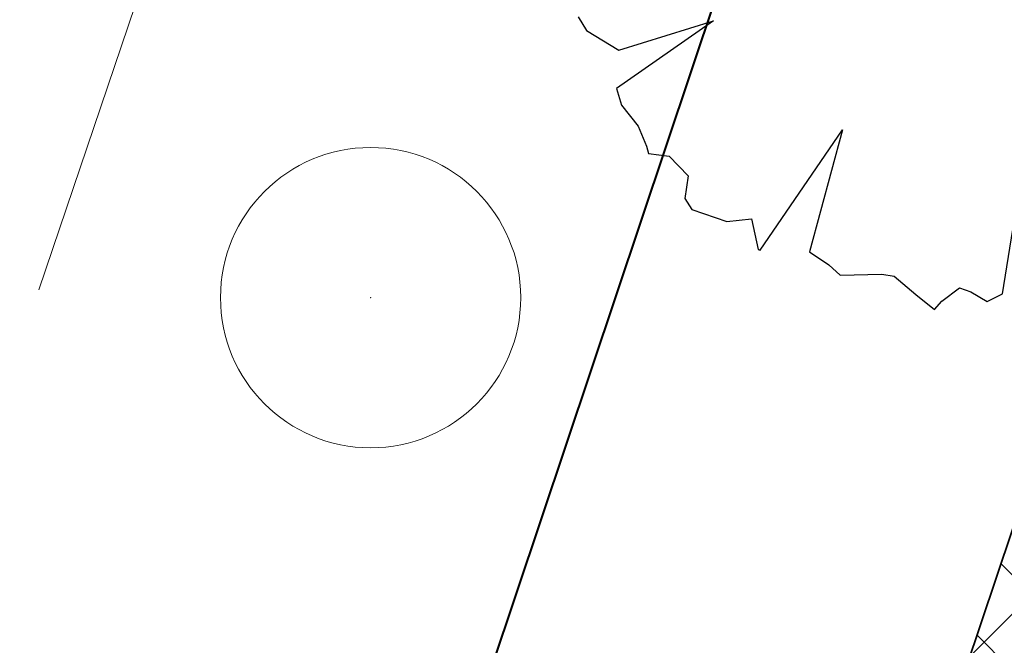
# Model space of a CAD drawing. Header units: metres. Extents: x 6599594 to 6600699, y 5687867 to 5691114.
# Tile 131 of 256: x 6599911.54 to 6599914.82, y 5688771.48 to 5688773.57. Entities that reach past the tile are written whole.
import ezdxf

# ---------------------------------------------------------------- set-up
doc = ezdxf.new("R2010")
doc.units = ezdxf.units.M
doc.header["$MEASUREMENT"] = 0
for name, pattern in [('1', [0]), ('3_EGBZ', [1.5, 1, -0.5]), ('BTO', [0]), ('BUG', [1.5, 1, -0.5]), ('L_0_04', [1.5, 1, -0.5])]:
    doc.linetypes.add(name, pattern=pattern)
doc.layers.get('0').update_dxf_attribs({"color": 253, "linetype": 'CONTINUOUS', "lineweight": 13})
for name, color, linetype, lineweight in [('_dren', 30, '3_EGBZ', 40), ('_kolor chodnik', 50, '1', 5), ('_kolor jezdnia', 4, '1', 0), ('_kolor zjazdy kostka', 7, '1', 5), ('_kolor ścieżka @ 1', 10, '1', 0), ('_nasadzenia', 72, 'BUG', 30), ('_obrzeze', 10, 'BUG', 35), ('_podział mój', 201, 'BTO', 40), ('OT_ZagospodarowanieTerenu', 7, 'CONTINUOUS', 0)]:
    doc.layers.add(name, color=color, linetype=linetype, lineweight=lineweight)
doc.layers.add('RS-drzewa projektowane', color=7, linetype='CONTINUOUS')
pattern_1 = [(45, (0, 0), (-0.1414213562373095, 0.1414213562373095), []), (135, (0, 0), (-0.1414213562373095, -0.1414213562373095), [])]

# ---------------------------------------------------------------- blocks, each defined once
blk = doc.blocks.new('d2')
at = {"layer": '_nasadzenia'}
for p, q in [((-293021.3628674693, 28213.74109229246), (-293021.3211322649, 28213.67251602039)), ((-293020.6827278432, 28213.72211137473), (-293021.1705643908, 28213.3820784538)), ((-293021.1593662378, 28213.57379206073), (-293020.6827278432, 28213.72211137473)), ((-293021.3211322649, 28213.67251602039), (-293021.1593662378, 28213.57379206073)), ((-293021.1705643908, 28213.3820784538), (-293021.14520213, 28213.29736970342)), ((-293021.14520213, 28213.29736970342), (-293021.061486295, 28213.19272325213)), ((-293021.061486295, 28213.19272325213), (-293021.0199965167, 28213.09164088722)), ((-293020.4486406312, 28212.57052589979), (-293020.0360262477, 28213.17468230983)), ((-293020.0360262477, 28213.17468230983), (-293020.2016862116, 28212.5621920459)), ((-293021.0199965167, 28213.09164088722), (-293021.0105163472, 28213.05581184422)), ((-293021.0105163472, 28213.05581184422), (-293020.906613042, 28213.04203777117)), ((-293020.906613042, 28213.04203777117), (-293020.8098479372, 28212.94379608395)), ((-293020.8098479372, 28212.94379608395), (-293020.8269571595, 28212.83014532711)), ((-293019.2314686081, 28212.35019368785), (-293019.1358041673, 28212.95519975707)), ((-293020.8269571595, 28212.83014532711), (-293020.7916238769, 28212.77461971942)), ((-293020.7916238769, 28212.77461971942), (-293020.6165631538, 28212.71480661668)), ((-293020.6165631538, 28212.71480661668), (-293020.4929632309, 28212.72689273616)), ((-293020.4929632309, 28212.72689273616), (-293020.4583662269, 28212.57384884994)), ((-293020.4583662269, 28212.57384884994), (-293020.4486406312, 28212.57052589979)), ((-293020.2016862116, 28212.5621920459), (-293020.1046756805, 28212.49645645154)), ((-293020.1046756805, 28212.49645645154), (-293020.0465675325, 28212.44401265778)), ((-293020.0465675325, 28212.44401265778), (-293019.8385154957, 28212.44897060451)), ((-293019.8385154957, 28212.44897060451), (-293019.7768382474, 28212.43876061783)), ((-293019.7768382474, 28212.43876061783), (-293019.6670238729, 28212.34692369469)), ((-293019.6670238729, 28212.34692369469), (-293019.5733370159, 28212.2714603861)), ((-293019.5372674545, 28212.31345305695), (-293019.4490008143, 28212.38106478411)), ((-293019.4490008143, 28212.38106478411), (-293019.3906472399, 28212.3611270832)), ((-293019.3906472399, 28212.3611270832), (-293019.3097642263, 28212.31176510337)), ((-293019.3097642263, 28212.31176510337), (-293019.2314686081, 28212.35019368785)), ((-293019.5733370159, 28212.2714603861), (-293019.5372674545, 28212.31345305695))]:
    blk.add_line(p, q, dxfattribs=at)
blk = doc.blocks.new('230')
at = {"color": 0, "linetype": 'Continuous', "lineweight": 18}
blk.add_circle((0, 0), 1, dxfattribs=at)
blk = doc.blocks.new('hhh')
at = {"layer": '_podział mój'}
blk.add_line((6600012.715234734, 5689068.962127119), (6599853.466151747, 5688593.232024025), dxfattribs=at)

msp = doc.modelspace()

# ---------------------------------------------------------------- hatches: boundary and pattern name
at = {"layer": '_kolor chodnik'}
h = msp.add_hatch(dxfattribs=at)
h.set_pattern_fill('ANSI37', color=256, scale=1.6)
h.set_pattern_definition(pattern_1)
h.paths.add_polyline_path([(6599849.938171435, 5688542.085872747), (6599852.232147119, 5688548.938742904), (6599853.573135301, 5688548.489851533), (6599853.827082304, 5688549.248475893), (6599851.793849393, 5688549.929093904), (6599849.895278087, 5688548.982823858), (6599847.823506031, 5688542.793750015)])
edge = h.paths.add_edge_path()
edge.add_line((6600018.106075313, 5689087.454911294), (6600022.42781917, 5689091.229234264))
edge.add_line((6600022.42781917, 5689091.229234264), (6600020.233254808, 5689093.742094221))
edge.add_line((6600020.233254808, 5689093.742094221), (6600017.159471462, 5689091.057656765))
edge.add_arc((6600023.275194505, 5689085.385140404), 8.34143334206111, 137.1531558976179, 148.8016577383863)
edge.add_line((6600016.140105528, 5689089.706021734), (6600018.106075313, 5689087.454911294))
h.paths.add_polyline_path([(6600038.501784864, 5689187.59229436), (6600037.906968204, 5689187.700586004), (6600037.638296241, 5689186.224843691), (6600038.240083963, 5689186.115282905)])
h.paths.add_polyline_path([(6600069.098302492, 5689360.276020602), (6600068.321239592, 5689360.413462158), (6600068.064048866, 5689358.936495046), (6600068.836639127, 5689358.799546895)])
h.paths.add_polyline_path([(6600082.393785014, 5689362.950258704), (6600082.941124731, 5689366.103121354), (6600081.481377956, 5689366.361351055), (6600080.923159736, 5689363.210828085)])
h.paths.add_polyline_path([(6600074.022236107, 5689388.065861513), (6600072.983907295, 5689388.249860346), (6600072.723374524, 5689386.772538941), (6600073.760538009, 5689386.588865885)])
h.paths.add_polyline_path([(6600105.602402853, 5689486.45426531), (6600106.738797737, 5689489.760539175), (6600105.28818975, 5689490.281952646), (6600104.132785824, 5689486.965912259)])
h.paths.add_polyline_path([(6600132.519778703, 5689678.737346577), (6600131.636986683, 5689678.922259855), (6600131.330470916, 5689677.453953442), (6600132.212256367, 5689677.269208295)])
h.paths.add_polyline_path([(6600156.649397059, 5689798.7449027), (6600156.48800471, 5689797.95886096), (6600157.450195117, 5689797.757316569), (6600157.615023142, 5689798.542205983)])
h.paths.add_polyline_path([(6600189.055358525, 5689948.643107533), (6600187.902868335, 5689948.884512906), (6600187.600024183, 5689947.417400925), (6600188.748131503, 5689947.176379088)])
edge = h.paths.add_edge_path()
edge.add_line((6600204.459383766, 5690032.969035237), (6600204.153258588, 5690031.227801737))
edge.add_arc((6600202.328347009, 5690027.299936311), 4.331100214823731, 41.853001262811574, 65.08011546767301, ccw=False)
edge.add_arc((6600032.903931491, 5690051.979071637), 174.020003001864, 352.8070218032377, 353.495463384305)
edge.add_arc((6600202.372679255, 5690027.343587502), 5.999999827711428, 55.12102442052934, 69.64815978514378)
edge = h.paths.add_edge_path()
edge.add_line((6600205.046027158, 5690040.265402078), (6600204.972740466, 5690038.483452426))
edge.add_arc((6600203.986269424, 5690044.401803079), 5.999999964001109, 279.4630688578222, 294.9140560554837)
edge.add_line((6600206.513819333, 5690038.960158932), (6600206.607027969, 5690041.030672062))
edge.add_arc((6600203.986269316, 5690044.401803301), 4.270000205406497, 284.3702444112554, 307.86193139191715, ccw=False)
edge = h.paths.add_edge_path()
edge.add_arc((6600203.547470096, 5690044.558759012), 6.446878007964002, 324.43500910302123, 356.20133685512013, ccw=False)
edge.add_arc((6600203.986269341, 5690044.401803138), 6.000000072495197, 323.2169970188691, 357.4193489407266)
h.paths.add_polyline_path([(6600208.910055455, 5690121.713696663), (6600208.146285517, 5690121.748120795), (6600207.125602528, 5690121.794124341), (6600209.971605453, 5690121.665851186)])
edge = h.paths.add_edge_path()
edge.add_line((6600238.769818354, 5690481.648294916), (6600240.338176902, 5690490.87374652))
edge.add_line((6600240.338176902, 5690490.87374652), (6600241.251295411, 5690510.829461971))
edge.add_line((6600241.251295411, 5690510.829461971), (6600239.524022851, 5690510.928942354))
edge.add_line((6600239.524022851, 5690510.928942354), (6600238.633343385, 5690491.167757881))
edge.add_line((6600238.633343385, 5690491.167757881), (6600234.579716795, 5690467.661262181))
edge.add_line((6600234.579716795, 5690467.661262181), (6600234.449796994, 5690464.966873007))
edge.add_arc((6600242.443669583, 5690464.607462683), 8.001948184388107, 177.4256737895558, 268.2543056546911)
edge.add_line((6600242.199903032, 5690456.609228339), (6600242.216657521, 5690457.359274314))
edge.add_line((6600242.216657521, 5690457.359274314), (6600242.305257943, 5690458.836738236))
edge.add_arc((6600242.444504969, 5690464.607952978), 5.772894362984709, 177.0298084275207, 268.6178439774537, ccw=False)
edge.add_line((6600236.679365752, 5690464.907083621), (6600236.951876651, 5690470.95443634))
edge.add_line((6600236.951876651, 5690470.95443634), (6600238.15078669, 5690478.210832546))
edge.add_line((6600238.15078669, 5690478.210832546), (6600238.769818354, 5690481.648294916))
h.paths.add_polyline_path([(6600238.769818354, 5690481.648294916), (6600238.15078669, 5690478.210832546), (6600239.670056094, 5690477.930590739), (6600240.266710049, 5690481.376366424)])
edge = h.paths.add_edge_path()
edge.add_line((6600223.366500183, 5690460.339976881), (6600223.278629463, 5690457.997544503))
edge.add_arc((6600220.967166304, 5690465.656339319), 7.999999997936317, 286.7940807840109, 300.2738222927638)
edge.add_line((6600225.000231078, 5690458.747331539), (6600225.240084, 5690461.623695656))
edge.add_arc((6600221.105749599, 5690465.648640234), 5.76999998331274, 293.06724424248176, 315.7681070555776, ccw=False)
edge = h.paths.add_edge_path()
edge.add_arc((6600220.025145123, 5690444.676291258), 5.770000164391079, 37.996647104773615, 59.94382588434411, ccw=False)
edge.add_line((6600224.572175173, 5690448.22839199), (6600224.817793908, 5690451.081798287))
edge.add_arc((6600220.025145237, 5690444.676291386), 7.999999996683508, 53.19588653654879, 68.15166733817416)
edge.add_line((6600223.00235276, 5690452.101669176), (6600222.91504296, 5690449.670427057))
edge = h.paths.add_edge_path()
edge.add_arc((6600221.105749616, 5690465.648640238), 7.999999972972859, 328.0222308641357, 357.0132597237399)
edge.add_line((6600229.094882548, 5690465.23180147), (6600229.218816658, 5690467.593604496))
edge.add_line((6600229.218816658, 5690467.593604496), (6600228.218919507, 5690467.645774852))
edge.add_line((6600228.218919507, 5690467.645774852), (6600227.891778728, 5690461.411918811))
h.paths.add_polyline_path([(6600200.980142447, 5690012.236744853), (6600202.317278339, 5690011.956662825), (6600202.522293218, 5690012.935421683), (6600201.182321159, 5690013.216097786)])
h.paths.add_polyline_path([(6600196.457878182, 5689983.98337835), (6600195.202332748, 5689984.246370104), (6600194.899091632, 5689982.777335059), (6600196.150355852, 5689982.515240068)])
edge = h.paths.add_edge_path()
edge.add_line((6600112.305909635, 5689517.991018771), (6600112.691041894, 5689519.807934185))
edge.add_line((6600112.691041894, 5689519.807934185), (6600113.245521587, 5689522.423769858))
edge.add_line((6600113.245521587, 5689522.423769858), (6600111.553124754, 5689522.782507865))
edge.add_line((6600111.553124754, 5689522.782507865), (6600107.405864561, 5689503.21722655))
edge.add_line((6600107.405864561, 5689503.21722655), (6600099.494506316, 5689480.361667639))
edge.add_line((6600099.494506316, 5689480.361667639), (6600099.182814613, 5689478.891218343))
edge.add_arc((6600107.008997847, 5689477.232359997), 8.000059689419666, 168.0325629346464, 257.7529108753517)
edge.add_line((6600105.311960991, 5689469.414366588), (6600105.784990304, 5689471.593619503))
edge.add_arc((6600107.008927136, 5689477.232314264), 5.769999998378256, 168.0321375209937, 257.7533362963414, ccw=False)
edge.add_line((6600101.364343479, 5689478.42879883), (6600101.647245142, 5689479.76342708))
edge.add_line((6600101.647245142, 5689479.76342708), (6600104.132785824, 5689486.965912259))
edge.add_line((6600104.132785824, 5689486.965912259), (6600105.28818975, 5689490.281952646))
edge.add_line((6600105.28818975, 5689490.281952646), (6600108.240043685, 5689498.809726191))
edge.add_line((6600108.240043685, 5689498.809726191), (6600112.305909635, 5689517.991018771))
h.paths.add_polyline_path([(6600136.009573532, 5689645.499114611), (6600138.333647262, 5689645.012304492), (6600138.661671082, 5689646.578318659), (6600134.869459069, 5689647.372651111)])
at = {"layer": '_kolor jezdnia'}
h = msp.add_hatch(dxfattribs=at)
h.set_pattern_fill('ANSI37', color=4, scale=3.5)
h.set_pattern_definition([(45, (0, 0), (-0.3093592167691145, 0.3093592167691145), []), (135, (0, 0), (-0.3093592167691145, -0.3093592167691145), [])])
edge = h.paths.add_edge_path()
edge.add_line((6599833.066047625, 5688539.933393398), (6599850.649511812, 5688527.983462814))
edge.add_arc((6599857.337592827, 5688536.653968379), 10.95025544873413, 169.5012687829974, 232.3548431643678, ccw=False)
edge.add_arc((6599858.085851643, 5688536.618142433), 11.69295282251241, 162.2507788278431, 169.9967502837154, ccw=False)
edge.add_line((6599846.949484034, 5688540.182754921), (6599847.823506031, 5688542.793750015))
edge.add_line((6599847.823506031, 5688542.793750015), (6599849.895278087, 5688548.982823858))
edge.add_line((6599849.895278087, 5688548.982823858), (6599852.434748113, 5688556.56906746))
edge.add_line((6599852.434748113, 5688556.56906746), (6599928.48625871, 5688783.760284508))
edge.add_line((6599928.48625871, 5688783.760284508), (6599931.025728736, 5688791.34652811))
edge.add_line((6599931.025728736, 5688791.34652811), (6599996.657773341, 5688987.411326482))
edge.add_line((6599996.657773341, 5688987.411326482), (6599999.197243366, 5688994.997570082))
edge.add_line((6599999.197243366, 5688994.997570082), (6600021.930100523, 5689062.908193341))
edge.add_line((6600021.930100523, 5689062.908193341), (6600017.620224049, 5689067.371531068))
edge.add_line((6600017.620224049, 5689067.371531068), (6600016.714558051, 5689064.654078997))
edge.add_line((6600016.714558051, 5689064.654078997), (6600012.423620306, 5689051.835617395))
edge.add_line((6600012.423620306, 5689051.835617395), (6600009.884150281, 5689044.249373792))
edge.add_line((6600009.884150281, 5689044.249373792), (6599977.53516164, 5688947.612159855))
edge.add_line((6599977.53516164, 5688947.612159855), (6599974.995691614, 5688940.025916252))
edge.add_line((6599974.995691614, 5688940.025916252), (6599942.096912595, 5688841.746295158))
edge.add_line((6599942.096912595, 5688841.746295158), (6599939.557442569, 5688834.160051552))
edge.add_line((6599939.557442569, 5688834.160051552), (6599882.679288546, 5688664.246042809))
edge.add_line((6599882.679288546, 5688664.246042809), (6599880.139818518, 5688656.659799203))
edge.add_line((6599880.139818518, 5688656.659799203), (6599852.46454386, 5688573.984527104))
edge.add_line((6599852.46454386, 5688573.984527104), (6599842.470137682, 5688544.127903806))
edge.add_arc((6599835.706422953, 5688546.652910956), 7.219660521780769, 248.5480913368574, 339.52856074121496, ccw=False)
h.paths.add_polyline_path([(6600044.653202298, 5689172.271628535), (6600046.276244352, 5689181.431901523), (6600047.759199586, 5689189.801539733), (6600051.0603021, 5689208.432603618), (6600052.368792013, 5689215.817578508), (6600054.808584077, 5689229.587499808), (6600056.11707399, 5689236.972474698), (6600057.346666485, 5689243.912161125), (6600058.655146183, 5689251.297078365), (6600058.831439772, 5689252.292060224), (6600060.098987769, 5689259.445963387), (6600060.139929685, 5689259.677035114), (6600061.407468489, 5689266.830886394), (6600072.329030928, 5689328.470998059), (6600073.637511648, 5689335.855921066), (6600077.337304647, 5689356.73715072), (6600078.820259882, 5689365.106788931), (6600081.142794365, 5689378.214921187), (6600082.538516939, 5689386.092227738), (6600095.187867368, 5689457.483787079), (6600091.082877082, 5689465.8405575), (6600089.043088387, 5689454.328211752), (6600087.870641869, 5689447.711051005), (6600087.560133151, 5689445.958573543), (6600086.562151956, 5689440.326076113), (6600082.433200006, 5689417.022719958), (6600080.95024477, 5689408.65308175), (6600077.202698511, 5689387.502337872), (6600075.719743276, 5689379.132699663), (6600073.469199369, 5689366.430874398), (6600071.986244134, 5689358.061236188), (6600069.98686466, 5689346.776955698), (6600068.591142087, 5689338.899649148), (6600065.559290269, 5689321.78820693), (6600064.163567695, 5689313.910900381), (6600059.719426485, 5689288.828650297), (6600058.323703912, 5689280.951343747), (6600057.563846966, 5689276.662793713), (6600056.168124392, 5689268.785487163), (6600054.804920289, 5689261.091711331), (6600053.409197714, 5689253.21440478), (6600053.264817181, 5689252.399536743), (6600051.869094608, 5689244.522230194), (6600051.183555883, 5689240.653124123), (6600049.787833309, 5689232.775817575), (6600046.593849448, 5689214.749319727), (6600045.198126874, 5689206.872013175), (6600044.41754409, 5689202.466488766), (6600042.934588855, 5689194.096850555), (6600036.429952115, 5689157.38538759), (6600034.946996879, 5689149.01574938), (6600030.579776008, 5689124.367629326), (6600027.529365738, 5689107.151445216), (6600024.895072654, 5689094.014582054), (6600030.583685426, 5689094.264316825), (6600032.945013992, 5689106.191885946), (6600043.170247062, 5689163.901990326)])
edge = h.paths.add_edge_path()
edge.add_line((6600111.106812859, 5689535.144351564), (6600111.256844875, 5689535.85214863))
edge.add_line((6600111.256844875, 5689535.85214863), (6600112.915748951, 5689543.678261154))
edge.add_line((6600112.915748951, 5689543.678261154), (6600117.304772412, 5689564.384094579))
edge.add_line((6600117.304772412, 5689564.384094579), (6600119.067357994, 5689572.699339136))
edge.add_line((6600119.067357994, 5689572.699339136), (6600120.087667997, 5689577.512794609))
edge.add_line((6600120.087667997, 5689577.512794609), (6600121.642890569, 5689584.849775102))
edge.add_line((6600121.642890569, 5689584.849775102), (6600128.436769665, 5689616.900852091))
edge.add_line((6600128.436769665, 5689616.900852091), (6600129.991992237, 5689624.237832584))
edge.add_line((6600129.991992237, 5689624.237832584), (6600132.660554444, 5689636.827148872))
edge.add_line((6600132.660554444, 5689636.827148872), (6600133.208838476, 5689639.444704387))
edge.add_line((6600133.208838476, 5689639.444704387), (6600134.848957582, 5689647.274775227))
edge.add_line((6600134.848957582, 5689647.274775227), (6600138.97649476, 5689666.979995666))
edge.add_line((6600138.97649476, 5689666.979995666), (6600140.51410642, 5689674.320687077))
edge.add_line((6600140.51410642, 5689674.320687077), (6600145.209128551, 5689696.735129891))
edge.add_line((6600145.209128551, 5689696.735129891), (6600146.746740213, 5689704.075821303))
edge.add_line((6600146.746740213, 5689704.075821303), (6600151.462308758, 5689726.588354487))
edge.add_line((6600151.462308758, 5689726.588354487), (6600152.999920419, 5689733.929045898))
edge.add_line((6600152.999920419, 5689733.929045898), (6600155.244070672, 5689744.642813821))
edge.add_line((6600155.244070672, 5689744.642813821), (6600156.781682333, 5689751.983505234))
edge.add_line((6600156.781682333, 5689751.983505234), (6600161.635515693, 5689775.156126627))
edge.add_line((6600161.635515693, 5689775.156126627), (6600163.378142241, 5689783.475576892))
edge.add_line((6600163.378142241, 5689783.475576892), (6600163.850769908, 5689785.731942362))
edge.add_line((6600163.850769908, 5689785.731942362), (6600167.028500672, 5689800.902704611))
edge.add_line((6600167.028500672, 5689800.902704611), (6600179.49088801, 5689860.399222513))
edge.add_line((6600179.49088801, 5689860.399222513), (6600181.233514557, 5689868.718672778))
edge.add_line((6600181.233514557, 5689868.718672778), (6600181.84713393, 5689871.648144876))
edge.add_line((6600181.84713393, 5689871.648144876), (6600183.384745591, 5689878.988836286))
edge.add_line((6600183.384745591, 5689878.988836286), (6600184.935818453, 5689886.393792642))
edge.add_line((6600184.935818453, 5689886.393792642), (6600186.575937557, 5689894.223863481))
edge.add_line((6600186.575937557, 5689894.223863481), (6600194.05133812, 5689929.912074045))
edge.add_line((6600194.05133812, 5689929.912074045), (6600195.691457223, 5689937.742144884))
edge.add_line((6600195.691457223, 5689937.742144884), (6600202.915799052, 5689972.231779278))
edge.add_line((6600202.915799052, 5689972.231779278), (6600204.555918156, 5689980.061850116))
edge.add_line((6600204.555918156, 5689980.061850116), (6600206.062781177, 5689987.255744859))
edge.add_line((6600206.062781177, 5689987.255744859), (6600207.702900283, 5689995.085815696))
edge.add_line((6600207.702900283, 5689995.085815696), (6600210.232559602, 5690007.162628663))
edge.add_line((6600210.232559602, 5690007.162628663), (6600211.694938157, 5690014.144150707))
edge.add_arc((6600028.177652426, 5690052.584442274), 187.5000004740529, 348.1696294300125, 357.4195276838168)
edge.add_line((6600215.487522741, 5690044.142720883), (6600208.310270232, 5690026.480446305))
edge.add_arc((6600032.903933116, 5690051.97907145), 177.2500013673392, 348.1696294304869, 351.7289130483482, ccw=False)
edge.add_line((6600206.38894146, 5690015.640182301), (6600205.966941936, 5690013.625519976))
edge.add_line((6600205.966941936, 5690013.625519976), (6600204.326822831, 5690005.795449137))
edge.add_line((6600204.326822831, 5690005.795449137), (6600197.076961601, 5689971.183982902))
edge.add_line((6600197.076961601, 5689971.183982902), (6600195.334335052, 5689962.864532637))
edge.add_line((6600195.334335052, 5689962.864532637), (6600193.44722506, 5689953.855305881))
edge.add_line((6600193.44722506, 5689953.855305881), (6600191.909227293, 5689946.512771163))
edge.add_line((6600191.909227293, 5689946.512771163), (6600185.496844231, 5689915.899498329))
edge.add_line((6600185.496844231, 5689915.899498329), (6600183.856521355, 5689908.068454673))
edge.add_line((6600183.856521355, 5689908.068454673), (6600182.066605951, 5689899.523243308))
edge.add_line((6600182.066605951, 5689899.523243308), (6600180.32407057, 5689891.204228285))
edge.add_line((6600180.32407057, 5689891.204228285), (6600174.320344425, 5689862.541919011))
edge.add_line((6600174.320344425, 5689862.541919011), (6600172.577809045, 5689854.222903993))
edge.add_line((6600172.577809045, 5689854.222903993), (6600163.663810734, 5689811.666703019))
edge.add_line((6600163.663810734, 5689811.666703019), (6600162.023782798, 5689803.837067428))
edge.add_line((6600162.023782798, 5689803.837067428), (6600160.924220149, 5689798.587659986))
edge.add_line((6600160.924220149, 5689798.587659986), (6600159.279208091, 5689790.734229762))
edge.add_line((6600159.279208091, 5689790.734229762), (6600157.107250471, 5689780.365115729))
edge.add_line((6600157.107250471, 5689780.365115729), (6600155.462238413, 5689772.511685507))
edge.add_line((6600155.462238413, 5689772.511685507), (6600153.380318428, 5689762.572418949))
edge.add_line((6600153.380318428, 5689762.572418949), (6600151.735124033, 5689754.718118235))
edge.add_line((6600151.735124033, 5689754.718118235), (6600148.586504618, 5689739.686336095))
edge.add_line((6600148.586504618, 5689739.686336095), (6600146.885007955, 5689731.563243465))
edge.add_line((6600146.885007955, 5689731.563243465), (6600141.75088822, 5689707.052510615))
edge.add_line((6600141.75088822, 5689707.052510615), (6600140.110896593, 5689699.223048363))
edge.add_line((6600140.110896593, 5689699.223048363), (6600133.483561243, 5689667.583574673))
edge.add_line((6600133.483561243, 5689667.583574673), (6600131.860394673, 5689659.834436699))
edge.add_line((6600131.860394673, 5689659.834436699), (6600131.740984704, 5689659.26436315))
edge.add_line((6600131.740984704, 5689659.26436315), (6600130.117814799, 5689651.515209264))
edge.add_line((6600130.117814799, 5689651.515209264), (6600127.27873359, 5689637.961189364))
edge.add_line((6600127.27873359, 5689637.961189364), (6600126.924568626, 5689636.290366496))
edge.add_line((6600126.924568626, 5689636.290366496), (6600125.166244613, 5689627.995226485))
edge.add_line((6600125.166244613, 5689627.995226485), (6600118.009503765, 5689594.232298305))
edge.add_line((6600118.009503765, 5689594.232298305), (6600116.25117975, 5689585.937158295))
edge.add_line((6600116.25117975, 5689585.937158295), (6600113.665314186, 5689573.737975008))
edge.add_line((6600113.665314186, 5689573.737975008), (6600111.898534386, 5689565.402943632))
edge.add_line((6600111.898534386, 5689565.402943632), (6600104.889982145, 5689532.339115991))
edge.add_line((6600104.889982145, 5689532.339115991), (6600103.22663594, 5689524.492047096))
edge.add_line((6600103.22663594, 5689524.492047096), (6600096.623876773, 5689493.342605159))
edge.add_line((6600096.623876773, 5689493.342605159), (6600094.968986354, 5689485.535427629))
edge.add_line((6600094.968986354, 5689485.535427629), (6600094.300101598, 5689482.379870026))
edge.add_line((6600094.300101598, 5689482.379870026), (6600099.182814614, 5689478.891218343))
edge.add_line((6600099.182814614, 5689478.891218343), (6600099.494506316, 5689480.361667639))
edge.add_line((6600099.494506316, 5689480.361667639), (6600111.106812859, 5689535.144351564))
edge = h.paths.add_edge_path()
edge.add_arc((6600239.213891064, 5690851.400367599), 10.00000000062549, -2.8342403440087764, 76.13703556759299, ccw=False)
edge.add_line((6600249.201658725, 5690850.905901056), (6600249.082723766, 5690848.503524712))
edge.add_line((6600249.082723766, 5690848.503524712), (6600247.016487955, 5690806.767468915))
edge.add_line((6600247.016487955, 5690806.767468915), (6600246.092398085, 5690789.152178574))
edge.add_line((6600246.092398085, 5690789.152178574), (6600233.768116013, 5690572.015170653))
edge.add_line((6600233.768116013, 5690572.015170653), (6600228.959056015, 5690465.296202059))
edge.add_line((6600228.959056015, 5690465.296202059), (6600234.588724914, 5690465.017134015))
edge.add_line((6600234.588724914, 5690465.017134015), (6600239.262540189, 5690571.767576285))
edge.add_line((6600239.262540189, 5690571.767576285), (6600252.50503885, 5690806.400146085))
edge.add_line((6600252.50503885, 5690806.400146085), (6600254.569211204, 5690848.094521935))
edge.add_arc((6600262.559425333, 5690847.6989487), 7.999999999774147, 76.13703557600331, 177.1657596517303, ccw=False)
edge.add_line((6600264.476229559, 5690855.465921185), (6600241.609896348, 5690861.109083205))
edge = h.paths.add_edge_path()
edge.add_line((6600250.031475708, 5690451.625307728), (6600250.231741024, 5690455.772579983))
edge.add_line((6600250.231741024, 5690455.772579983), (6600246.257763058, 5690456.417303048))
edge.add_line((6600246.257763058, 5690456.417303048), (6600242.171761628, 5690456.61060902))
edge.add_arc((6600242.563100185, 5690464.586983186), 7.985968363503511, 176.9123644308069, 267.1911945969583, ccw=False)
edge.add_line((6600234.588724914, 5690465.017134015), (6600228.959056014, 5690465.296202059))
edge.add_arc((6600220.965133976, 5690465.657286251), 8.002072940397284, 267.8289300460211, 357.413716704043, ccw=False)
edge.add_line((6600220.661989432, 5690457.660957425), (6600212.406915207, 5690458.119572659))
edge.add_line((6600212.406915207, 5690458.119572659), (6600208.431872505, 5690457.817501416))
edge.add_line((6600208.431872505, 5690457.817501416), (6600208.233912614, 5690454.548331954))
edge.add_line((6600208.233912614, 5690454.548331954), (6600212.129565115, 5690453.127270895))
edge.add_line((6600212.129565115, 5690453.127270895), (6600218.640548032, 5690452.76554962))
edge.add_line((6600218.640548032, 5690452.76554962), (6600216.486747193, 5690452.885205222))
edge.add_line((6600216.486747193, 5690452.885205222), (6600220.468905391, 5690452.663974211))
edge.add_arc((6600220.025145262, 5690444.676291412), 7.99999997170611, -0.3386579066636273, 86.8201700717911, ccw=False)
edge.add_line((6600228.025005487, 5690444.629006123), (6600227.803602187, 5690439.649256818))
edge.add_line((6600227.803602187, 5690439.649256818), (6600226.885525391, 5690435.936828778))
edge.add_line((6600226.885525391, 5690435.936828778), (6600225.534849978, 5690405.967249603))
edge.add_line((6600225.534849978, 5690405.967249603), (6600226.115199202, 5690402.187514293))
edge.add_line((6600226.115199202, 5690402.187514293), (6600213.445139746, 5690121.008786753))
edge.add_line((6600213.445139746, 5690121.008786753), (6600213.352800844, 5690118.960058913))
edge.add_line((6600213.352800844, 5690118.960058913), (6600209.980184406, 5690044.131649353))
edge.add_arc((6600203.98626942, 5690044.401803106), 5.999999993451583, 257.4162346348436, 357.41934921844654, ccw=False)
edge.add_line((6600202.679069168, 5690038.545931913), (6600201.589735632, 5690033.666039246))
edge.add_line((6600201.589735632, 5690033.666039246), (6600203.67987942, 5690033.199458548))
edge.add_arc((6600202.372679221, 5690027.343587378), 5.999999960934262, -8.27108729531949, 77.41623506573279, ccw=False)
edge.add_line((6600208.310270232, 5690026.480446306), (6600215.487522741, 5690044.142720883))
edge.add_line((6600215.487522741, 5690044.142720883), (6600216.199687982, 5690059.9446614))
edge.add_line((6600216.199687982, 5690059.9446614), (6600216.537356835, 5690067.437056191))
edge.add_line((6600216.537356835, 5690067.437056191), (6600223.893528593, 5690230.66011469))
edge.add_line((6600223.893528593, 5690230.66011469), (6600224.231197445, 5690238.152509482))
edge.add_line((6600224.231197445, 5690238.152509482), (6600233.507835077, 5690443.987992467))
edge.add_arc((6600241.499722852, 5690443.627812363), 7.999999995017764, 87.29208981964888, 177.4195277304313, ccw=False)
edge.add_line((6600241.877677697, 5690451.618879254), (6600246.021541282, 5690451.422886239))
edge.add_line((6600246.021541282, 5690451.422886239), (6600246.427694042, 5690451.44338883))
edge.add_line((6600246.427694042, 5690451.44338883), (6600246.79397003, 5690451.461878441))
edge.add_line((6600246.79397003, 5690451.461878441), (6600250.031475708, 5690451.625307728))
edge = h.paths.add_edge_path()
edge.add_line((6600007.33756506, 5689086.20374581), (6600006.980466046, 5689080.740822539))
edge.add_line((6600006.980466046, 5689080.740822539), (6600007.229745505, 5689080.720859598))
edge.add_line((6600007.229745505, 5689080.720859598), (6600008.093335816, 5689080.601653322))
edge.add_line((6600008.093335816, 5689080.601653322), (6600008.702681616, 5689080.53831051))
edge.add_arc((6600008.140193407, 5689070.554142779), 9.999999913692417, -18.557800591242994, 86.77547804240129, ccw=False)
edge.add_line((6600017.620224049, 5689067.371531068), (6600021.930100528, 5689062.908193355))
edge.add_arc((6599734.83819726, 5689159.011261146), 302.7499967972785, 341.4922000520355, 343.8640860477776)
edge.add_arc((6600034.895369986, 5689072.315877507), 9.581213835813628, 98.63328270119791, 164.5273290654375, ccw=False)
edge.add_line((6600033.457137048, 5689081.788529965), (6600033.832640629, 5689081.798737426))
edge.add_line((6600033.832640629, 5689081.798737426), (6600034.422462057, 5689082.05700874))
edge.add_line((6600034.422462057, 5689082.05700874), (6600036.833623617, 5689082.139040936))
edge.add_line((6600036.833623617, 5689082.139040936), (6600036.730225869, 5689087.148851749))
edge.add_line((6600036.730225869, 5689087.148851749), (6600036.579860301, 5689087.134303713))
edge.add_arc((6600036.479565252, 5689093.136286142), 6.002820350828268, 169.1687651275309, 270.9573417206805, ccw=False)
edge.add_line((6600030.583685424, 5689094.264316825), (6600024.895072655, 5689094.014582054))
edge.add_arc((6600015.200558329, 5689096.162123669), 9.929528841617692, 271.0943432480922, 347.5094668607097, ccw=False)
edge.add_arc((6600014.909438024, 5689089.646776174), 3.446070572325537, 264.4236009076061, 278.0194998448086, ccw=False)
edge.add_line((6600014.574573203, 5689086.217014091), (6600014.299554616, 5689086.232508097))
edge.add_line((6600014.299554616, 5689086.232508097), (6600010.474232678, 5689086.448019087))
edge.add_line((6600010.474232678, 5689086.448019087), (6600007.33756506, 5689086.20374581))
edge = h.paths.add_edge_path()
edge.add_line((6600105.490725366, 5689463.953528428), (6600106.927559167, 5689464.047234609))
edge.add_line((6600106.927559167, 5689464.047234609), (6600107.835, 5689468.66))
edge.add_line((6600107.835, 5689468.66), (6600105.311960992, 5689469.414366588))
edge.add_arc((6600107.008997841, 5689477.232359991), 8.000059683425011, 168.0325628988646, 257.75291091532, ccw=False)
edge.add_line((6600099.182814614, 5689478.891218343), (6600094.300101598, 5689482.379870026))
edge.add_arc((6600586.245114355, 5689378.104238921), 502.8750369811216, 168.032376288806, 169.9522165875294)
edge.add_line((6600091.082877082, 5689465.8405575), (6600095.187867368, 5689457.483787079))
edge.add_arc((6600103.065173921, 5689456.088064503), 8.000000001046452, 77.7533362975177, 169.9524553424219, ccw=False)
edge.add_line((6600104.762140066, 5689463.906012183), (6600105.490725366, 5689463.953528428))
at = {"layer": '_kolor zjazdy kostka'}
h = msp.add_hatch(dxfattribs=at)
h.set_pattern_fill('ANSI37', color=256, scale=1.6)
h.set_pattern_definition(pattern_1)
h.paths.add_polyline_path([(6600244.137440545, 5690813.934732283), (6600242.369522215, 5690814.022127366), (6600242.097568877, 5690808.528921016), (6600243.865482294, 5690808.441426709)])
h.paths.add_polyline_path([(6600247.012128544, 5690806.679412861), (6600247.442736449, 5690815.377295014), (6600247.393289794, 5690814.378518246), (6600247.113277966, 5690808.722537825)])
h.paths.add_polyline_path([(6600242.297085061, 5690788.088808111), (6600240.958726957, 5690788.155683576), (6600240.648818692, 5690782.664569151), (6600241.987258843, 5690782.599147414)])
h.paths.add_polyline_path([(6600245.558275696, 5690780.919298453), (6600246.037231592, 5690789.405686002), (6600244.985820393, 5690788.453468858), (6600244.612601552, 5690781.981345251)])
h.paths.add_polyline_path([(6600241.348405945, 5690723.711515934), (6600242.272017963, 5690722.691689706), (6600242.749709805, 5690731.155680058), (6600241.698138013, 5690730.203317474), (6600241.472690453, 5690726.27550499)])
h.paths.add_polyline_path([(6600225.772794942, 5690394.589141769), (6600224.731429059, 5690393.637598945), (6600224.461246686, 5690387.644646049), (6600225.412923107, 5690386.603142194)])
h.paths.add_polyline_path([(6600223.012390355, 5690333.280720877), (6600223.372595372, 5690341.272607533), (6600222.32835346, 5690340.318436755), (6600222.058239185, 5690334.324941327)])
h.paths.add_polyline_path([(6600215.496388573, 5690166.390602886), (6600215.856593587, 5690174.382489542), (6600214.812834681, 5690173.428760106), (6600214.542018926, 5690167.435062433)])
h.paths.add_polyline_path([(6600212.446537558, 5690121.053392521), (6600213.399499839, 5690120.010473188), (6600213.788744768, 5690128.503024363), (6600212.745135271, 5690127.54943145)])
h.paths.add_polyline_path([(6600209.977420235, 5690121.665589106), (6600210.225142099, 5690127.162117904), (6600207.346107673, 5690127.291879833), (6600207.119593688, 5690121.794395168)])
h.paths.add_polyline_path([(6600207.950178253, 5690070.725854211), (6600204.880846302, 5690070.828947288), (6600204.643784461, 5690065.333808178), (6600207.702521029, 5690065.204598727)])
h.paths.add_polyline_path([(6600200.981479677, 5690012.236464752), (6600199.969248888, 5690007.339980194), (6600201.282587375, 5690007.064882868), (6600202.31726072, 5690011.956666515)])
h.paths.add_polyline_path([(6600193.613960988, 5689970.406358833), (6600192.398010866, 5689970.660657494), (6600191.286205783, 5689965.274578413), (6600192.486379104, 5689965.023185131)])
h.paths.add_polyline_path([(6600189.061271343, 5689948.671423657), (6600189.98413328, 5689953.050774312), (6600188.818902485, 5689953.32186217), (6600187.908781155, 5689948.91282903)])
h.paths.add_polyline_path([(6600180.976201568, 5689915.317449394), (6600179.952861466, 5689910.421322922), (6600181.008474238, 5689910.200199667), (6600182.033843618, 5689915.09540201)])
h.paths.add_polyline_path([(6600176.508279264, 5689893.538690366), (6600177.476023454, 5689893.335973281), (6600178.603605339, 5689898.719146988), (6600177.636002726, 5689898.922290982)])
h.paths.add_polyline_path([(6600179.28182965, 5689859.401159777), (6600180.522246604, 5689860.211927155), (6600181.057490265, 5689860.561775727), (6600183.598022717, 5689860.029600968), (6600184.726606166, 5689865.412570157), (6600182.186324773, 5689865.943033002), (6600181.604764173, 5689866.832779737), (6600181.024456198, 5689867.720610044)])
h.paths.add_polyline_path([(6600160.200810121, 5689810.862606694), (6600159.232772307, 5689811.065842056), (6600158.207991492, 5689806.171529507), (6600159.175735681, 5689805.968812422)])
h.paths.add_polyline_path([(6600156.49391753, 5689797.987177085), (6600155.463416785, 5689793.068691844), (6600156.431160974, 5689792.865974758), (6600157.461419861, 5689797.784520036)])
edge = h.paths.add_edge_path()
edge.add_arc((6600173.111981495, 5689800.679690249), 5.999999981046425, 204.673115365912, 239.5411154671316, ccw=False)
edge.add_arc((6600173.162096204, 5689800.685330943), 6.047914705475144, 168.3203586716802, 204.5234866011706, ccw=False)
edge.add_line((6600167.239404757, 5689801.9096668), (6600163.651667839, 5689784.781499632))
edge.add_arc((6600169.524220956, 5689783.551410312), 5.999999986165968, 139.2146049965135, 168.1696294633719, ccw=False)
edge.add_arc((6600169.524220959, 5689783.551410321), 5.999999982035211, 96.80962310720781, 139.2146050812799, ccw=False)
edge.add_line((6600168.812796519, 5689789.509083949), (6600170.070461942, 5689795.507731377))
h.paths.add_polyline_path([(6600163.526364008, 5689776.866746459), (6600166.051243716, 5689776.337874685), (6600167.179826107, 5689781.720838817), (6600164.653945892, 5689782.249920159), (6600163.941148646, 5689783.340449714), (6600163.493329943, 5689784.025580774), (6600161.750703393, 5689775.706130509), (6600162.438017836, 5689776.155376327)])
h.paths.add_polyline_path([(6600152.614191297, 5689774.643430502), (6600153.639138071, 5689779.536616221), (6600152.646757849, 5689779.744928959), (6600151.646447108, 5689774.846147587)])
h.paths.add_polyline_path([(6600150.121074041, 5689767.466820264), (6600148.177624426, 5689758.16795459), (6600149.115997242, 5689757.971390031), (6600151.066362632, 5689767.268392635)])
h.paths.add_polyline_path([(6600142.970741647, 5689739.332500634), (6600141.888449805, 5689734.142420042), (6600144.036614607, 5689733.695518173), (6600145.123068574, 5689738.882330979)])
h.paths.add_polyline_path([(6600136.256357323, 5689701.052153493), (6600137.154085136, 5689700.864096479), (6600138.287960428, 5689706.274871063), (6600137.386492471, 5689706.464182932)])
h.paths.add_polyline_path([(6600130.081494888, 5689667.099389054), (6600129.212847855, 5689667.281639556), (6600128.083282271, 5689661.898895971), (6600128.953953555, 5689661.716447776)])
h.paths.add_polyline_path([(6600128.397394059, 5689659.030340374), (6600127.554144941, 5689659.207226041), (6600126.49340855, 5689653.810049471), (6600127.269860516, 5689653.647397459)])
h.paths.add_polyline_path([(6600134.990411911, 5689640.633636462), (6600137.30714639, 5689640.148363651), (6600138.339560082, 5689645.040620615), (6600136.015486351, 5689645.500958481), (6600135.435178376, 5689646.388788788), (6600134.8548704, 5689647.276619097), (6600133.214751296, 5689639.446548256), (6600134.102581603, 5689640.026856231)])
h.paths.add_polyline_path([(6600122.164164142, 5689634.294831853), (6600121.024067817, 5689628.914244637), (6600122.015114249, 5689628.705875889), (6600123.155614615, 5689634.086346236)])
h.paths.add_polyline_path([(6600114.54207576, 5689593.450769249), (6600113.493359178, 5689593.398339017), (6600112.364315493, 5689588.045694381), (6600113.29076438, 5689587.54753241)])
h.paths.add_polyline_path([(6600110.194543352, 5689572.941097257), (6600109.20781945, 5689573.148880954), (6600108.067717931, 5689567.768269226), (6600109.05014319, 5689567.535215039)])
h.paths.add_polyline_path([(6600119.083213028, 5689565.540446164), (6600119.089125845, 5689565.542290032), (6600121.462438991, 5689565.065690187), (6600122.598093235, 5689570.447168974), (6600120.229622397, 5689570.949214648), (6600119.651446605, 5689571.8119627), (6600119.073270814, 5689572.727655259), (6600117.310757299, 5689564.412754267)])
h.paths.add_polyline_path([(6600101.698666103, 5689532.937884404), (6600100.730666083, 5689533.141679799), (6600099.694214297, 5689528.250234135), (6600100.669121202, 5689528.045267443)])
h.paths.add_polyline_path([(6600094.064021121, 5689496.827028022), (6600093.080194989, 5689497.033910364), (6600092.036590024, 5689492.143967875), (6600093.038865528, 5689491.933250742)])
h.paths.add_polyline_path([(6600083.709836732, 5689453.74980843), (6600082.738586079, 5689448.336231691), (6600084.647281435, 5689448.027407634), (6600085.606840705, 5689453.416583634)])
h.paths.add_polyline_path([(6600084.434394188, 5689446.82589514), (6600083.348896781, 5689447.018140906), (6600082.567374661, 5689442.58660872), (6600083.649300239, 5689442.394910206)])
h.paths.add_polyline_path([(6600078.04194071, 5689410.721110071), (6600078.996952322, 5689416.137564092), (6600078.054833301, 5689416.304853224), (6600077.111232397, 5689410.886043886)])
h.paths.add_polyline_path([(6600072.911565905, 5689386.768652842), (6600071.960466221, 5689381.312635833), (6600072.800073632, 5689381.16322159), (6600073.766450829, 5689386.590709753)])
h.paths.add_polyline_path([(6600082.887400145, 5689379.432062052), (6600085.278102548, 5689379.03494316), (6600086.160383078, 5689383.956496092), (6600083.759726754, 5689384.355378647), (6600083.152078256, 5689385.224725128), (6600082.544429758, 5689386.094071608), (6600081.148707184, 5689378.216765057), (6600082.018053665, 5689378.824413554)])
h.paths.add_polyline_path([(6600080.731401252, 5689363.247695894), (6600080.041469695, 5689363.369939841), (6600079.433821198, 5689364.239286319), (6600078.8261727, 5689365.1086328), (6600077.343217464, 5689356.73899459), (6600078.212563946, 5689357.346643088), (6600079.081910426, 5689357.954291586), (6600081.429189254, 5689357.564866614), (6600082.388748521, 5689362.980514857)])
h.paths.add_polyline_path([(6600069.104215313, 5689360.304336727), (6600070.063917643, 5689365.720487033), (6600069.2708267, 5689365.861009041), (6600068.327152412, 5689360.441778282)])
h.paths.add_polyline_path([(6600066.550616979, 5689345.891799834), (6600065.546169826, 5689346.069805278), (6600064.677796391, 5689341.145792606), (6600065.678290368, 5689340.968483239)])
h.paths.add_polyline_path([(6600061.138656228, 5689321.077501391), (6600060.270282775, 5689316.15348863), (6600061.250715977, 5689315.979734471), (6600062.127590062, 5689320.902245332)])
h.paths.add_polyline_path([(6600055.325252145, 5689288.11325564), (6600054.456878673, 5689283.189242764), (6600055.410852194, 5689283.020177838), (6600056.283178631, 5689287.917022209)])
h.paths.add_polyline_path([(6600048.045675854, 5689182.819289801), (6600050.371939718, 5689182.407116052), (6600051.31444535, 5689187.67761207), (6600048.980409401, 5689188.064690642), (6600048.372760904, 5689188.934037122), (6600047.765112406, 5689189.803383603), (6600046.306982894, 5689181.603992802), (6600046.972918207, 5689182.069462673)])
h.paths.add_polyline_path([(6600040.943690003, 5689201.374141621), (6600039.339175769, 5689201.66987967), (6600038.429882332, 5689196.244216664), (6600039.984130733, 5689195.958493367)])
h.paths.add_polyline_path([(6600032.993704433, 5689156.473759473), (6600032.278185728, 5689156.600537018), (6600031.299242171, 5689151.188930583), (6600032.034145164, 5689151.058111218)])
h.paths.add_polyline_path([(6600026.309179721, 5689123.603833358), (6600025.417362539, 5689118.683970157), (6600026.271201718, 5689118.532684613), (6600027.143528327, 5689123.456001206)])
h.paths.add_polyline_path([(6600013.302986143, 5689054.462576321), (6600015.842456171, 5689062.048819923), (6600014.576741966, 5689061.417973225), (6600012.672139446, 5689055.728290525)])
h.paths.add_polyline_path([(6599974.547216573, 5688938.686171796), (6599977.086686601, 5688946.272415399), (6599975.820972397, 5688945.641568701), (6599973.916369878, 5688939.951886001)])
h.paths.add_polyline_path([(6599942.102825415, 5688841.748139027), (6599940.837111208, 5688841.117292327), (6599938.932508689, 5688835.427609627), (6599939.563355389, 5688834.161895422)])
h.paths.add_polyline_path([(6599882.685201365, 5688664.247886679), (6599881.419487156, 5688663.617039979), (6599879.514884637, 5688657.927357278), (6599880.145731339, 5688656.661643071)])
h.paths.add_polyline_path([(6599851.799762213, 5688549.930937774), (6599853.832995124, 5688549.250319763), (6599855.42016389, 5688553.991722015), (6599853.386930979, 5688554.672340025), (6599852.913795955, 5688555.621625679), (6599852.440660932, 5688556.570911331), (6599849.901190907, 5688548.984667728)])
h.paths.add_polyline_path([(6600233.581687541, 5690586.458647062), (6600234.520016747, 5690585.337735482), (6600234.976631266, 5690593.428266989), (6600233.922640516, 5690592.499827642)])
h.paths.add_polyline_path([(6600231.72837122, 5690526.750719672), (6600230.676277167, 5690525.793817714), (6600230.420013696, 5690519.782861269), (6600231.363586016, 5690518.655686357)])
h.paths.add_polyline_path([(6600237.577122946, 5690639.505119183), (6600236.516490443, 5690638.540451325), (6600236.176926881, 5690632.541599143), (6600237.1204992, 5690631.41442423)])
h.paths.add_polyline_path([(6600238.927801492, 5690681.139540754), (6600239.8637879, 5690680.021427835), (6600240.320411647, 5690688.112122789), (6600239.268317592, 5690687.155220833)])
h.paths.add_polyline_path([(6600218.12228406, 5690224.814875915), (6600217.079933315, 5690223.86243318), (6600216.809648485, 5690217.865326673), (6600217.762143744, 5690216.822918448)])
h.paths.add_polyline_path([(6600219.363739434, 5690274.535639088), (6600220.31588625, 5690273.493612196), (6600220.675810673, 5690281.480778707), (6600219.633750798, 5690280.528598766)])
h.paths.add_polyline_path([(6600168.759867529, 5689856.554734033), (6600169.729143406, 5689856.3516961), (6600170.857343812, 5689861.737822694), (6600169.889741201, 5689861.940966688)])
h.paths.add_polyline_path([(6600168.841833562, 5689852.115601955), (6600167.871405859, 5689852.319339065), (6600166.844894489, 5689847.425845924), (6600167.816759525, 5689847.221809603)])
at = {"layer": '_kolor ścieżka @ 1'}
h = msp.add_hatch(dxfattribs=at)
h.set_pattern_fill('ANSI37', color=10, scale=1.8)
h.set_pattern_definition([(45, (0, 0), (-0.1590990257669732, 0.1590990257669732), []), (135, (0, 0), (-0.1590990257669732, -0.1590990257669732), [])])
edge = h.paths.add_edge_path()
edge.add_line((6599877.145262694, 5688659.244027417), (6599854.614951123, 5688591.938475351))
edge.add_line((6599854.614951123, 5688591.938475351), (6599854.214414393, 5688589.387325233))
edge.add_line((6599854.214414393, 5688589.387325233), (6599839.435327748, 5688545.233719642))
edge.add_arc((6599834.523035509, 5688547.748213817), 5.518450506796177, 246.51508714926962, 332.8930934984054, ccw=False)
edge.add_line((6599832.323891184, 5688542.686883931), (6599836.925902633, 5688539.594394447))
edge.add_arc((6599835.881373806, 5688546.52869976), 7.012533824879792, 278.5661808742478, 339.9794081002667)
edge.add_line((6599842.470137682, 5688544.127903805), (6599857.359687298, 5688588.607952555))
edge.add_line((6599857.359687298, 5688588.607952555), (6599857.303782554, 5688591.591210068))
edge.add_line((6599857.303782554, 5688591.591210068), (6599879.508971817, 5688657.925513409))
edge.add_line((6599879.508971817, 5688657.925513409), (6599879.193548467, 5688658.558370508))
edge.add_line((6599879.193548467, 5688658.558370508), (6599877.145262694, 5688659.244027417))
h.paths.add_polyline_path([(6599879.193548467, 5688658.558370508), (6599879.508971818, 5688657.925513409), (6599881.413574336, 5688663.615196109), (6599880.780717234, 5688663.299772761), (6599878.732431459, 5688663.985429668), (6599877.145262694, 5688659.244027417)])
h.paths.add_polyline_path([(6599938.92659587, 5688835.425765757), (6599938.611172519, 5688836.058622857), (6599936.562886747, 5688836.744279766), (6599878.732431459, 5688663.985429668), (6599880.780717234, 5688663.299772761), (6599881.413574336, 5688663.615196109)])
h.paths.add_polyline_path([(6599974.364844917, 5688941.291630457), (6599974.049421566, 5688941.924487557), (6599972.001135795, 5688942.610144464), (6599936.562886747, 5688836.744279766), (6599938.611172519, 5688836.058622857), (6599938.92659587, 5688835.425765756)])
h.paths.add_polyline_path([(6599974.049421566, 5688941.924487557), (6599974.364844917, 5688941.291630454), (6600009.253303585, 5689045.515087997), (6600008.937880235, 5689046.147945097), (6600006.889594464, 5689046.833602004), (6599972.001135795, 5688942.610144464)])
h.paths.add_polyline_path([(6600008.937880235, 5689046.147945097), (6600009.253303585, 5689045.515087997), (6600011.157906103, 5689051.204770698), (6600010.525049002, 5689050.889347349), (6600008.476763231, 5689051.575004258), (6600006.889594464, 5689046.833602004)])
edge = h.paths.add_edge_path()
edge.add_arc((6599858.085851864, 5688536.618142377), 11.69295304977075, 162.2507788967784, 169.9967501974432)
edge.add_line((6599846.570656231, 5688538.649255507), (6599849.824991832, 5688528.706403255))
edge.add_line((6599849.824991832, 5688528.706403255), (6599853.13552, 5688528.731057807))
edge.add_line((6599853.13552, 5688528.731057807), (6599849.868997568, 5688538.728963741))
edge.add_line((6599849.868997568, 5688538.728963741), (6599850.886451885, 5688541.768438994))
edge.add_line((6599850.886451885, 5688541.768438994), (6599849.938171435, 5688542.085872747))
edge.add_line((6599849.938171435, 5688542.085872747), (6599847.823506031, 5688542.793750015))
edge.add_line((6599847.823506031, 5688542.793750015), (6599846.949484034, 5688540.182754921))
edge = h.paths.add_edge_path()
edge.add_arc((6600008.743460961, 5689068.123037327), 7.659999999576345, 341.4922000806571, 372.1491631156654)
edge.add_line((6600016.231900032, 5689069.735141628), (6600014.371922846, 5689078.374983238))
edge.add_arc((6600008.140193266, 5689070.554142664), 10.00000004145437, 51.45178747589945, 78.26461791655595)
edge.add_line((6600010.174112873, 5689080.345116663), (6600010.018184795, 5689077.57739322))
edge.add_arc((6600009.814745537, 5689075.098871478), 2.486856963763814, 14.594442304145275, 85.30763078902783, ccw=False)
edge.add_line((6600012.221360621, 5689075.725498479), (6600013.747330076, 5689068.63716722))
edge.add_line((6600013.747330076, 5689068.63716722), (6600013.596857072, 5689066.921144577))
edge.add_line((6600013.596857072, 5689066.921144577), (6600008.476763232, 5689051.575004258))
edge.add_line((6600008.476763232, 5689051.575004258), (6600010.525049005, 5689050.889347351))
edge.add_line((6600010.525049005, 5689050.889347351), (6600011.157906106, 5689051.204770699))
edge.add_line((6600011.157906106, 5689051.204770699), (6600016.007289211, 5689065.69149478))

# ---------------------------------------------------------------- linework, layer by layer
at = {"layer": '_obrzeze'}
msp.add_line((6600013.484863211, 5689066.53586856), (6599854.614951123, 5688591.938475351), dxfattribs=at)
at = {"layer": '_podział mój'}
msp.add_line((6600012.715234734, 5689068.962127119), (6599853.466151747, 5688593.232024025), dxfattribs=at)
at = {"layer": 'OT_ZagospodarowanieTerenu', "linetype": 'L_0_04', "flags": 128}
msp.add_lwpolyline([(6599889.136, 5688692.481), (6599884.883999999, 5688713.286999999), (6599891.079999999, 5688719.837), (6599901.178999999, 5688741.971), (6599912.576, 5688775.531), (6599922.112, 5688804.271999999), (6599932.318, 5688831.868), (6599945.899, 5688866.467), (6599947.402999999, 5688865.905), (6599935.457, 5688831.303), (6599925.59, 5688801.046), (6599916.5, 5688773.850999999), (6599905.455, 5688740.437999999), (6599895.841, 5688711.497)], close=True, dxfattribs=at)
at = {"layer": 'OT_ZagospodarowanieTerenu'}
msp.add_point((6599912.709, 5688772.641999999), dxfattribs=at)

# ---------------------------------------------------------------- block references
at = {"layer": '_dren'}
msp.add_blockref('hhh', (0, 0), dxfattribs=at)
at = {"layer": 'OT_ZagospodarowanieTerenu', "linetype": 'Continuous', "xscale": 0.5, "yscale": 0.5, "zscale": 0.5}
msp.add_blockref('230', (6599912.709, 5688772.641999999), dxfattribs=at)
at = {"layer": 'RS-drzewa projektowane', "xscale": 0.6632819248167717, "yscale": 0.6632819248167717, "zscale": 0.6632819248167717}
msp.add_blockref('d2', (6794269.17375975, 5670059.912244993), dxfattribs=at)

doc.saveas('drawing.dxf')
